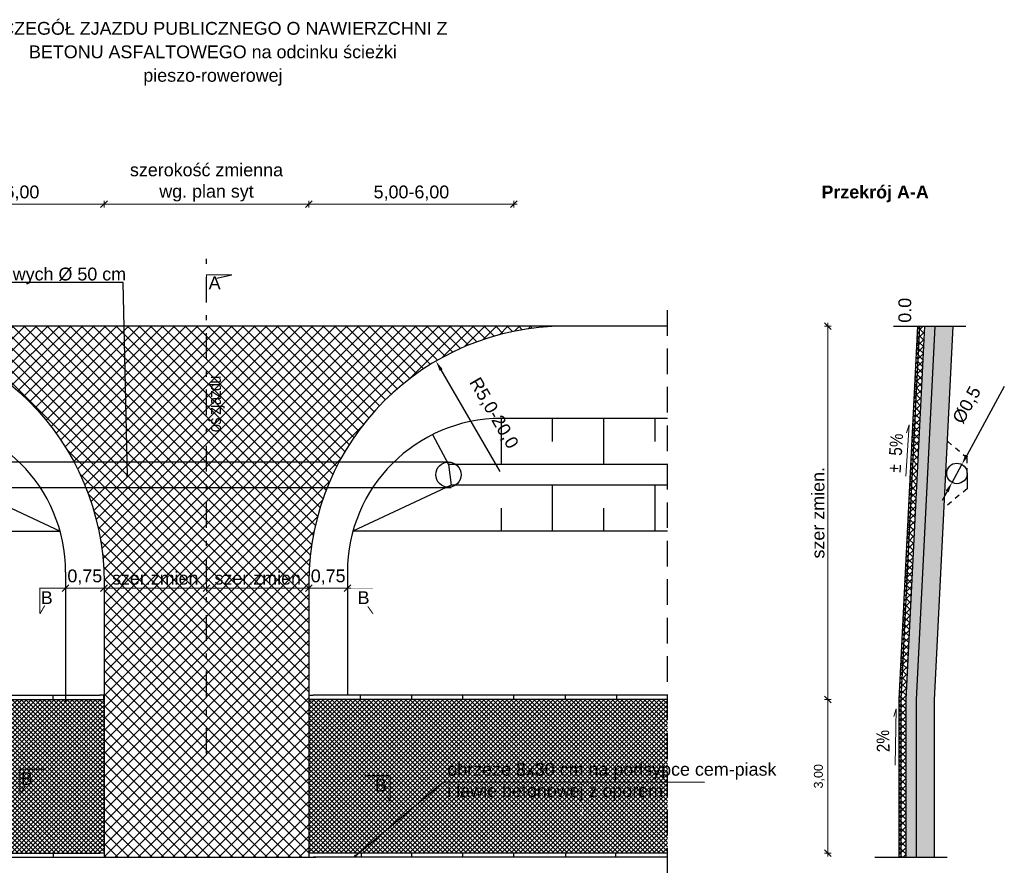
# Model space of a CAD drawing. Header units: metres. Extents: x -854 to 2789, y -128 to 3826.
# Tile 15 of 22: x 342 to 361, y 42 to 59. Entities that reach past the tile are written whole.
import ezdxf
from ezdxf.enums import TextEntityAlignment as Align

# ---------------------------------------------------------------- set-up
doc = ezdxf.new("R2010")
doc.units = ezdxf.units.M
for name, pattern in [('CIĄGŁA', [0]), ('DASHDOT', [1, 0.5, -0.25, 0, -0.25]), ('DASHED', [0.75, 0.5, -0.25]), ('HIDDEN', [0.375, 0.25, -0.125])]:
    doc.linetypes.add(name, pattern=pattern)
for name, color, linetype, lineweight in [('A opisy', 7, 'CIĄGŁA', 13), ('ACODR', 7, 'Continuous', 18), ('D_3_KRESKOWANIE', 7, 'Continuous', 0), ('D_3_OPIS', 7, 'Continuous', 0), ('D_3_WYMIAROWANIE', 7, 'Continuous', 0), ('HATCHE', 7, 'Continuous', 13), ('KRAWĘŻNIK', 7, 'Continuous', 30), ('opis warstw', 7, 'Continuous', 0), ('T.M.wymiary', 7, 'Continuous', 0)]:
    doc.layers.add(name, color=color, linetype=linetype, lineweight=lineweight)
doc.styles.add('opisy', font='arial.ttf', dxfattribs={"height": 0.175})
doc.styles.add('Style-Arial', font='arial.ttf')
doc.styles.add('wym 1do50', font='arial.ttf', dxfattribs={"height": 0.175})
doc.styles.add('WYMIARY', font='geniso.shx', dxfattribs={"width": 0.8})
doc.dimstyles.new('Podstawowy_0_5', dxfattribs={"dimtxt": 0.1, "dimasz": 0.05, "dimexe": 0.1, "dimexo": 0.25, "dimgap": 0.1, "dimtad": 1, "dimzin": 0, "dimdsep": 46, "dimtxsty": 'WYMIARY', "dimblk": 'ARCHTICK', "dimcen": 0.09, "dimclrt": 2, "dimadec": 0, "dimazin": 0, "dimtfac": 1, "dimtofl": 0, "dimtmove": 0, "dimatfit": 3, "dimldrblk": 'ARCHTICK', "dimfxl": 0.7, "dimfxlon": 1, "dimtolj": 1, "dimtzin": 0, "dimarcsym": 0})
doc.dimstyles.new('wym_500', dxfattribs={"dimtxt": 1.5, "dimasz": 1.5, "dimexe": 0.5, "dimexo": 1, "dimgap": 0.5, "dimtad": 1, "dimrnd": 0.01, "dimzin": 1, "dimtxsty": 'Style-Arial', "dimblk": 'OBLIQUE', "dimcen": 1.5, "dimadec": 0, "dimazin": 0, "dimtfac": 1, "dimtmove": 1, "dimatfit": 3, "dimfxl": 1, "dimarcsym": 0})
doc.dimstyles.new('Wymiar_1 50', dxfattribs={"dimtxt": 0.175, "dimasz": 0.013125, "dimexe": 0.0175, "dimexo": 2.275, "dimgap": 0.065625, "dimtad": 1, "dimzin": 0, "dimtxsty": 'wym 1do50', "dimblk": 'znacznik wymiaru', "dimcen": 0.3, "dimse1": 1, "dimse2": 1, "dimadec": 0, "dimazin": 0, "dimtfac": 1, "dimtmove": 1, "dimatfit": 2, "dimfxl": 1, "dimtzin": 0, "dimlwd": -1, "dimlwe": 0, "dimarcsym": 0})

# ---------------------------------------------------------------- blocks, each defined once
blk = doc.blocks.new('znacznik wymiaru')
at = {"color": 7}
for p, q in [((-5, -5), (5, 5)), ((-5, 0), (0, 0)), ((0, 5), (0, -5)), ((5, 0), (0, 0))]:
    blk.add_line(p, q, dxfattribs=at)
blk = doc.blocks.new('*D131')
at = {"layer": 'D_3_WYMIAROWANIE', "color": 0, "linetype": 'Continuous', "transparency": 16777216}
blk.add_line((357.3208733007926, 53.00164418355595), (357.3208733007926, 45.74789418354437), dxfattribs=at)
at = {"layer": 'Defpoints', "color": 0, "linetype": 'Continuous', "transparency": 16777216}
for p in [(359.0665644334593, 53.01476918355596), (357.3208733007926, 45.73476918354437), (358.7025644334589, 45.73476918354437)]:
    blk.add_point(p, dxfattribs=at)
at = {"layer": 'D_3_WYMIAROWANIE', "color": 0, "linetype": 'Continuous', "transparency": 16777216, "xscale": 0.013125, "yscale": 0.013125, "zscale": 0.013125}
for p, rotation in [((357.3208733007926, 53.01476918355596), 90), ((357.3208733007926, 45.73476918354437), 270)]:
    blk.add_blockref('znacznik wymiaru', p, dxfattribs=dict(at, rotation=rotation))
at = {"layer": 'D_3_WYMIAROWANIE', "color": 0, "linetype": 'Continuous', "transparency": 16777216, "insert": (357.1282020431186, 49.37476918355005), "char_height": 0.175, "attachment_point": 5, "rotation": 90, "style": 'wym 1do50'}
blk.add_mtext('{\\H1.42857x;szer zmien.}', dxfattribs=at)
blk = doc.blocks.new('*D132')
at = {"layer": 'D_3_WYMIAROWANIE', "color": 0, "linetype": 'Continuous', "transparency": 16777216}
blk.add_line((343.2036272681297, 55.39366230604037), (347.1773772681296, 55.39366230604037), dxfattribs=at)
at = {"layer": 'Defpoints', "color": 0, "linetype": 'Continuous', "transparency": 16777216}
for p in [(347.1905022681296, 55.39366230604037), (343.1905022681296, 49.01476918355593), (347.1905022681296, 49.01476918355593)]:
    blk.add_point(p, dxfattribs=at)
at = {"layer": 'D_3_WYMIAROWANIE', "color": 0, "linetype": 'Continuous', "transparency": 16777216, "xscale": 0.013125, "yscale": 0.013125, "zscale": 0.013125, "rotation": 180}
blk.add_blockref('znacznik wymiaru', (343.1905022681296, 55.39366230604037), dxfattribs=at)
at = {"layer": 'D_3_WYMIAROWANIE', "color": 0, "linetype": 'Continuous', "transparency": 16777216, "xscale": 0.013125, "yscale": 0.013125, "zscale": 0.013125}
blk.add_blockref('znacznik wymiaru', (347.1905022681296, 55.39366230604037), dxfattribs=at)
at = {"layer": 'D_3_WYMIAROWANIE', "color": 0, "linetype": 'Continuous', "transparency": 16777216, "insert": (345.1905022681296, 55.81755209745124), "char_height": 0.175, "attachment_point": 5, "style": 'wym 1do50'}
blk.add_mtext('{\\H1.42857x;szerokość zmienna\\Pwg. plan syt}', dxfattribs=at)
blk = doc.blocks.new('_ARCHTICK')
at = {"color": 0, "linetype": 'ByBlock', "const_width": 0.15}
blk.add_lwpolyline([(-0.5, -0.5), (0.5, 0.5)], dxfattribs=at)
blk = doc.blocks.new('*D133')
at = {"layer": 'D_3_WYMIAROWANIE', "color": 0, "linetype": 'Continuous', "transparency": 16777216}
blk.add_line((343.2036272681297, 47.90493177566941), (345.1773772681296, 47.90493177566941), dxfattribs=at)
at = {"layer": 'Defpoints', "color": 0, "linetype": 'Continuous', "transparency": 16777216}
for p in [(343.1905022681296, 47.90493177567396), (345.1905022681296, 47.90493177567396), (345.1905022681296, 47.90493177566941)]:
    blk.add_point(p, dxfattribs=at)
at = {"layer": 'D_3_WYMIAROWANIE', "color": 0, "linetype": 'Continuous', "transparency": 16777216, "xscale": 0.013125, "yscale": 0.013125, "zscale": 0.013125, "rotation": 180}
blk.add_blockref('znacznik wymiaru', (343.1905022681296, 47.90493177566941), dxfattribs=at)
at = {"layer": 'D_3_WYMIAROWANIE', "color": 0, "linetype": 'Continuous', "transparency": 16777216, "xscale": 0.013125, "yscale": 0.013125, "zscale": 0.013125}
blk.add_blockref('znacznik wymiaru', (345.1905022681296, 47.90493177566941), dxfattribs=at)
at = {"layer": 'D_3_WYMIAROWANIE', "color": 0, "linetype": 'Continuous', "transparency": 16777216, "insert": (344.1905022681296, 48.09760303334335), "char_height": 0.175, "attachment_point": 5, "style": 'wym 1do50'}
blk.add_mtext('{\\H1.42857x;szer.zmien}', dxfattribs=at)
blk = doc.blocks.new('*D134')
at = {"layer": 'D_3_WYMIAROWANIE', "color": 0, "linetype": 'Continuous', "transparency": 16777216}
blk.add_line((345.2036272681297, 47.90493177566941), (347.1773772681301, 47.90493177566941), dxfattribs=at)
at = {"layer": 'Defpoints', "color": 0, "linetype": 'Continuous', "transparency": 16777216}
for p in [(345.1905022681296, 47.90493177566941), (347.1905022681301, 47.90493177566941), (347.1905022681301, 47.90493177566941)]:
    blk.add_point(p, dxfattribs=at)
at = {"layer": 'D_3_WYMIAROWANIE', "color": 0, "linetype": 'Continuous', "transparency": 16777216, "xscale": 0.013125, "yscale": 0.013125, "zscale": 0.013125, "rotation": 180}
blk.add_blockref('znacznik wymiaru', (345.1905022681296, 47.90493177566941), dxfattribs=at)
at = {"layer": 'D_3_WYMIAROWANIE', "color": 0, "linetype": 'Continuous', "transparency": 16777216, "xscale": 0.013125, "yscale": 0.013125, "zscale": 0.013125}
blk.add_blockref('znacznik wymiaru', (347.1905022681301, 47.90493177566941), dxfattribs=at)
at = {"layer": 'D_3_WYMIAROWANIE', "color": 0, "linetype": 'Continuous', "transparency": 16777216, "insert": (346.1905022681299, 48.09760303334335), "char_height": 0.175, "attachment_point": 5, "style": 'wym 1do50'}
blk.add_mtext('{\\H1.42857x;szer.zmien}', dxfattribs=at)
blk = doc.blocks.new('*D139')
at = {"layer": 'Defpoints', "color": 0, "transparency": 16777216}
for p in [(359.9341944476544, 50.31817268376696), (359.7424227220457, 49.96714048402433)]:
    blk.add_point(p, dxfattribs=at)
at = {"layer": 'T.M.wymiary', "color": 0, "lineweight": -2, "transparency": 16777216}
for p, q in [((360.7631395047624, 51.83553091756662), (360.030080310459, 50.49368878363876)), ((359.7424227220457, 49.96714048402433), (359.9341944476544, 50.31817268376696)), ((359.646536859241, 49.79162438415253), (359.5506509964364, 49.6161082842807))]:
    blk.add_line(p, q, dxfattribs=at)
at = {"layer": 'T.M.wymiary', "color": 0, "transparency": 16777216}
for points in [[(360.000827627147, 50.50966976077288), (360.059332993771, 50.47770780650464), (359.9341944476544, 50.31817268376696)], [(359.617284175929, 49.80760536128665), (359.675789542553, 49.77564340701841), (359.7424227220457, 49.96714048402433)]]:
    blk.add_solid(points, dxfattribs=at)
at = {"layer": 'T.M.wymiary', "color": 0, "transparency": 16777216, "insert": (360.0458403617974, 51.47018774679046), "char_height": 0.25, "attachment_point": 5, "rotation": 61.351863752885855, "style": 'Style-Arial'}
blk.add_mtext('%%C0,5', dxfattribs=at)
blk = doc.blocks.new('*D141')
at = {"layer": 'Defpoints', "color": 0, "transparency": 16777216}
for p in [(349.6698511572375, 52.3329074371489), (352.1905022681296, 48.0147691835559)]:
    blk.add_point(p, dxfattribs=at)
at = {"layer": 'T.M.wymiary', "color": 0, "lineweight": -2, "transparency": 16777216}
blk.add_line((350.9249325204, 50.18282215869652), (349.7706772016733, 52.16018190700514), dxfattribs=at)
at = {"layer": 'T.M.wymiary', "color": 0, "transparency": 16777216}
blk.add_solid([(349.7994647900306, 52.17698624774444), (349.7418896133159, 52.14337756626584), (349.6698511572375, 52.3329074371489)], dxfattribs=at)
at = {"layer": 'T.M.wymiary', "color": 0, "transparency": 16777216, "insert": (350.7870565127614, 51.31211822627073), "char_height": 0.25, "attachment_point": 5, "rotation": 300.2736315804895, "style": 'Style-Arial'}
blk.add_mtext('R5,0-20,0', dxfattribs=at)
blk = doc.blocks.new('*D142')
at = {"layer": 'D_3_WYMIAROWANIE', "color": 0, "linetype": 'Continuous', "transparency": 16777216}
blk.add_line((357.3208733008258, 42.74789418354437), (357.3208733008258, 45.72164418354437), dxfattribs=at)
at = {"layer": 'Defpoints', "color": 0, "linetype": 'Continuous', "transparency": 16777216}
for p in [(354.1905022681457, 45.73476918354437), (357.3208733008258, 45.73476918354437), (354.1905022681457, 42.73476918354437)]:
    blk.add_point(p, dxfattribs=at)
at = {"layer": 'D_3_WYMIAROWANIE', "color": 0, "linetype": 'Continuous', "transparency": 16777216, "xscale": 0.013125, "yscale": 0.013125, "zscale": 0.013125}
for p, rotation in [((357.3208733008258, 45.73476918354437), 90), ((357.3208733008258, 42.73476918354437), 270)]:
    blk.add_blockref('znacznik wymiaru', p, dxfattribs=dict(at, rotation=rotation))
at = {"layer": 'D_3_WYMIAROWANIE', "color": 0, "linetype": 'Continuous', "transparency": 16777216, "insert": (357.150081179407, 44.23476918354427), "char_height": 0.175, "attachment_point": 5, "rotation": 90, "style": 'wym 1do50'}
blk.add_mtext('3,00', dxfattribs=at)
blk = doc.blocks.new('*D135')
at = {"layer": 'D_3_WYMIAROWANIE', "color": 0, "linetype": 'Continuous', "transparency": 16777216}
blk.add_line((343.1773772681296, 55.39366230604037), (339.2036272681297, 55.39366230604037), dxfattribs=at)
at = {"layer": 'Defpoints', "color": 0, "linetype": 'Continuous', "transparency": 16777216}
for p in [(339.1905022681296, 55.39366230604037), (339.1905022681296, 53.01476918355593), (343.1905022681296, 49.01476918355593)]:
    blk.add_point(p, dxfattribs=at)
at = {"layer": 'D_3_WYMIAROWANIE', "color": 0, "linetype": 'Continuous', "transparency": 16777216, "xscale": 0.013125, "yscale": 0.013125, "zscale": 0.013125, "rotation": 180}
blk.add_blockref('znacznik wymiaru', (339.1905022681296, 55.39366230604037), dxfattribs=at)
at = {"layer": 'D_3_WYMIAROWANIE', "color": 0, "linetype": 'Continuous', "transparency": 16777216, "xscale": 0.013125, "yscale": 0.013125, "zscale": 0.013125}
blk.add_blockref('znacznik wymiaru', (343.1905022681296, 55.39366230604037), dxfattribs=at)
at = {"layer": 'D_3_WYMIAROWANIE', "color": 0, "linetype": 'Continuous', "transparency": 16777216, "insert": (341.1905022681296, 55.60952590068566), "char_height": 0.175, "attachment_point": 5, "style": 'wym 1do50'}
blk.add_mtext('{\\H1.42857x;5,00-6,00}', dxfattribs=at)
blk = doc.blocks.new('*D143')
at = {"layer": 'D_3_WYMIAROWANIE', "color": 0, "linetype": 'Continuous', "transparency": 16777216}
blk.add_line((347.2036272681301, 47.90493177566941), (347.9273772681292, 47.90493177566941), dxfattribs=at)
at = {"layer": 'Defpoints', "color": 0, "linetype": 'Continuous', "transparency": 16777216}
for p in [(347.1905022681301, 47.90493177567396), (347.9405022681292, 47.90493177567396), (347.9405022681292, 47.90493177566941)]:
    blk.add_point(p, dxfattribs=at)
at = {"layer": 'D_3_WYMIAROWANIE', "color": 0, "linetype": 'Continuous', "transparency": 16777216, "xscale": 0.013125, "yscale": 0.013125, "zscale": 0.013125, "rotation": 180}
blk.add_blockref('znacznik wymiaru', (347.1905022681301, 47.90493177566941), dxfattribs=at)
at = {"layer": 'D_3_WYMIAROWANIE', "color": 0, "linetype": 'Continuous', "transparency": 16777216, "xscale": 0.013125, "yscale": 0.013125, "zscale": 0.013125}
blk.add_blockref('znacznik wymiaru', (347.9405022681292, 47.90493177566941), dxfattribs=at)
at = {"layer": 'D_3_WYMIAROWANIE', "color": 0, "linetype": 'Continuous', "transparency": 16777216, "insert": (347.5655022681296, 48.1207953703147), "char_height": 0.175, "attachment_point": 5, "style": 'wym 1do50'}
blk.add_mtext('{\\H1.42857x;0,75}', dxfattribs=at)
blk = doc.blocks.new('*D136')
at = {"layer": 'D_3_WYMIAROWANIE', "color": 0, "linetype": 'Continuous', "transparency": 16777216}
blk.add_line((347.2036272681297, 55.39366230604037), (351.1773772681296, 55.39366230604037), dxfattribs=at)
at = {"layer": 'Defpoints', "color": 0, "linetype": 'Continuous', "transparency": 16777216}
for p in [(351.1905022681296, 55.39366230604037), (351.1905022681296, 53.01476918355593), (347.1905022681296, 49.01476918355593)]:
    blk.add_point(p, dxfattribs=at)
at = {"layer": 'D_3_WYMIAROWANIE', "color": 0, "linetype": 'Continuous', "transparency": 16777216, "xscale": 0.013125, "yscale": 0.013125, "zscale": 0.013125, "rotation": 180}
blk.add_blockref('znacznik wymiaru', (347.1905022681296, 55.39366230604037), dxfattribs=at)
at = {"layer": 'D_3_WYMIAROWANIE', "color": 0, "linetype": 'Continuous', "transparency": 16777216, "xscale": 0.013125, "yscale": 0.013125, "zscale": 0.013125}
blk.add_blockref('znacznik wymiaru', (351.1905022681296, 55.39366230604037), dxfattribs=at)
at = {"layer": 'D_3_WYMIAROWANIE', "color": 0, "linetype": 'Continuous', "transparency": 16777216, "insert": (349.1905022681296, 55.60952590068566), "char_height": 0.175, "attachment_point": 5, "style": 'wym 1do50'}
blk.add_mtext('{\\H1.42857x;5,00-6,00}', dxfattribs=at)
blk = doc.blocks.new('*D144')
at = {"layer": 'D_3_WYMIAROWANIE', "color": 0, "linetype": 'Continuous', "transparency": 16777216}
blk.add_line((343.1773772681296, 47.90493177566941), (342.4536272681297, 47.90493177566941), dxfattribs=at)
at = {"layer": 'Defpoints', "color": 0, "linetype": 'Continuous', "transparency": 16777216}
for p in [(342.4405022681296, 47.90493177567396), (342.4405022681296, 47.90493177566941), (343.1905022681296, 47.90493177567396)]:
    blk.add_point(p, dxfattribs=at)
at = {"layer": 'D_3_WYMIAROWANIE', "color": 0, "linetype": 'Continuous', "transparency": 16777216, "xscale": 0.013125, "yscale": 0.013125, "zscale": 0.013125, "rotation": 180}
blk.add_blockref('znacznik wymiaru', (342.4405022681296, 47.90493177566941), dxfattribs=at)
at = {"layer": 'D_3_WYMIAROWANIE', "color": 0, "linetype": 'Continuous', "transparency": 16777216, "xscale": 0.013125, "yscale": 0.013125, "zscale": 0.013125}
blk.add_blockref('znacznik wymiaru', (343.1905022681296, 47.90493177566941), dxfattribs=at)
at = {"layer": 'D_3_WYMIAROWANIE', "color": 0, "linetype": 'Continuous', "transparency": 16777216, "insert": (342.8155022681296, 48.1207953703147), "char_height": 0.175, "attachment_point": 5, "style": 'wym 1do50'}
blk.add_mtext('{\\H1.42857x;0,75}', dxfattribs=at)

msp = doc.modelspace()

# ---------------------------------------------------------------- hatches: boundary and pattern name
at = {"lineweight": 13}
h = msp.add_hatch(dxfattribs=at)
h.set_pattern_fill('ANSI37', color=253, scale=0.05)
h.set_pattern_definition([(45, (-3002.384955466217, -5448.521936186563), (-0.1122532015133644, 0.1122532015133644), []), (135, (-3002.384955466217, -5448.521936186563), (-0.1122532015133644, -0.1122532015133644), [])])
edge = h.paths.add_edge_path()
edge.add_line((352.1905022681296, 53.01476918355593), (338.1905022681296, 53.01476918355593))
edge.add_arc((338.1905022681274, 48.01476918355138), 5.000000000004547, 39.614493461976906, 89.99999999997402, ccw=False)
edge.add_line((342.0422621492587, 51.20286357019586), (347.7509076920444, 50.31476918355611))
edge.add_arc((352.1905022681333, 48.01476918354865), 5.000000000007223, 90.00000000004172, 152.6128924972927, ccw=False)
edge = h.paths.add_edge_path()
edge.add_arc((352.2476202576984, 47.99504389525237), 5.060330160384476, 157.705484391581, 182.0415992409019, ccw=False)
edge.add_line((347.5655698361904, 49.91476918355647), (342.8154347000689, 49.91476918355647))
edge.add_arc((338.123859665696, 47.99530893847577), 5.069043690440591, -1.763582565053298, 22.250902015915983, ccw=False)
edge.add_line((343.1905022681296, 47.83930677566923), (343.1905022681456, 42.65476918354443))
edge.add_line((343.1905022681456, 42.65476918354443), (347.1905022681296, 42.65476918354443))
edge.add_line((347.1905022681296, 42.65476918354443), (347.1905022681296, 47.81476918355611))
edge = h.paths.add_edge_path()
edge.add_line((347.7509076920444, 50.31476918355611), (342.0422621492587, 51.20286357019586))
edge.add_arc((338.1905022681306, 48.01476918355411), 5.000000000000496, 22.33368265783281, 39.61449346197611, ccw=False)
edge.add_line((342.8154347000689, 49.91476918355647), (347.5655698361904, 49.91476918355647))
edge.add_arc((352.1905022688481, 48.01476918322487), 5.00000000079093, 152.6128924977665, 157.6663173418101, ccw=False)
h = msp.add_hatch(dxfattribs=at)
h.set_pattern_fill('ANSI37', color=253, scale=0.02, angle=90, style=0)
h.set_pattern_definition([(135, (6.666726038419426, 2.370780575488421), (-0.04490128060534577, -0.04490128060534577), []), (225, (6.666726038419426, 2.370780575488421), (0.04490128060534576, -0.04490128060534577), [])])
h.paths.add_polyline_path([(359.1066144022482, 53.01476918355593), (359.0665644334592, 53.01476918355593), (358.7025644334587, 45.73476918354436), (358.7025644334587, 42.93476918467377), (358.7025644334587, 42.65476918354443), (358.7425644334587, 42.65476918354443), (358.7425644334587, 42.93476918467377), (358.7425644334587, 45.73376980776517)])
h = msp.add_hatch(dxfattribs=at)
h.set_pattern_fill('ANSI37', color=253, scale=0.03, angle=90, style=0)
h.set_pattern_definition([(135, (6.666726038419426, 2.370780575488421), (-0.06735192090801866, -0.06735192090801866), []), (225, (6.666726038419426, 2.370780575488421), (0.06735192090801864, -0.06735192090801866), [])])
h.paths.add_polyline_path([(359.2067393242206, 53.01476918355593), (359.1066144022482, 53.01476918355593), (358.7425644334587, 45.73376980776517), (358.7425644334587, 42.93476918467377), (358.7425644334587, 42.65476918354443), (358.8425644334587, 42.65476918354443), (358.8425644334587, 42.93476918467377), (358.8425644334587, 45.73127136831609)])
h = msp.add_hatch(dxfattribs=at)
h.set_pattern_fill('ANSI37', color=253, scale=0.02)
h.set_pattern_definition([(45, (-3156.451875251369, -5449.072695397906), (-0.04490128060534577, 0.04490128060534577), []), (135, (-3156.451875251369, -5449.072695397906), (-0.04490128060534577, -0.04490128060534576), [])])
h.paths.add_polyline_path([(343.1905022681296, 42.73476918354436), (343.1905022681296, 45.73476918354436), (336.1905022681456, 45.73476918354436), (336.1905022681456, 42.73476918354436)])
h.paths.add_polyline_path([(341.8838383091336, 42.94371331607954), (342.0374341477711, 43.26709079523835), (341.9795542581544, 43.11974756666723)], flags=16)
h = msp.add_hatch(dxfattribs=at)
h.set_pattern_fill('ANSI37', color=253, scale=0.02)
h.set_pattern_definition([(45, (-3145.451875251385, -5449.072695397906), (-0.04490128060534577, 0.04490128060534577), []), (135, (-3145.451875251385, -5449.072695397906), (-0.04490128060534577, -0.04490128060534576), [])])
h.paths.add_polyline_path([(354.1905022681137, 42.73476918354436), (354.1905022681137, 45.73476918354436), (347.1905022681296, 45.73476918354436), (347.1905022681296, 42.73476918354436)])
h.paths.add_polyline_path([(352.4951340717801, 43.39767458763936), (352.5273473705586, 43.52478349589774), (352.5822514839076, 44.02447749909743)], flags=16)
at = {"layer": 'D_3_KRESKOWANIE', "linetype": 'Continuous'}
h = msp.add_hatch(dxfattribs=at)
h.set_pattern_fill('DASH', color=8, scale=0.02, angle=45, style=0)
h.set_pattern_definition([(45, (6.666726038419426, 2.370780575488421), (0, 0.08980256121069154), [0.0635, -0.0635])])
h.paths.add_polyline_path([(359.7574263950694, 53.01476918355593), (359.4069891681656, 53.01476918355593), (359.0425644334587, 45.72627448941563), (359.0425644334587, 42.93476918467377), (359.0425644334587, 42.65476918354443), (359.3925644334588, 42.65476918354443), (359.3925644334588, 42.93476918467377), (359.3925644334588, 45.71752995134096)])
at = {"layer": 'HATCHE', "linetype": 'Continuous'}
h = msp.add_hatch(dxfattribs=at)
h.set_pattern_fill('GRAVEL', color=252, scale=0.01, angle=90, style=0)
h.set_pattern_definition([(318.0127875, (6.412726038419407, 2.553660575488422), (2.285999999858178, -2.032000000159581), [0.034172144, -3.3830483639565]), (274.969741, (6.438126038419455, 2.530800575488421), (-0.2540000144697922, 3.04799999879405), [0.058640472, -5.8054048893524]), (222.5104471, (6.443206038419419, 2.472380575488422), (2.793999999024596, 2.540000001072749), [0.04134815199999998, -4.093472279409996]), (357.2736889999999, (6.506706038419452, 2.373320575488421), (-5.079999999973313, 0.2540000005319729), [0.05340045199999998, -5.286643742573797]), (22.83365418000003, (6.560046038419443, 2.370780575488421), (-3.047999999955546, -1.270000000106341), [0.05236337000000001, -5.1839807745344]), (87.27368899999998, (6.608306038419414, 2.391100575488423), (-0.2540000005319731, -5.079999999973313), [0.05340045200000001, -5.2866437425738]), (127.69424047, (6.610846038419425, 2.444440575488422), (2.540000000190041, -3.30199999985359), [0.07061936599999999, -6.991311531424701]), (162.25532837, (6.567666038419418, 2.50032057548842), (-5.587999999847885, 1.778000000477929), [0.066671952, -6.6005256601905]), (211.42956562, (6.504166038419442, 2.520640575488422), (-3.301999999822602, -2.032000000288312), [0.0535813, -5.304554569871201]), (265.2363582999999, (6.458446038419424, 2.492700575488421), (0.2540000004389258, 2.793999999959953), [0.061171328, -2.997393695]), (312.3974378, (6.453366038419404, 2.431740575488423), (2.794000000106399, -3.047999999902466), [0.07910779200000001, -7.8316772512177]), (228.81407483, (6.509246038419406, 2.624780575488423), (-1.524000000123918, -1.777999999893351), [0.027000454, -2.6730565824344]), (261.4692344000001, (6.491466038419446, 2.604460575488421), (0.5079999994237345, 3.302000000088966), [0.051368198, -5.085463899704]), (315, (6.483846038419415, 2.553660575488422), (0.2540000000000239, -5.108015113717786e-17), [0.035920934, -0.3232893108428]), (293.19859051, (6.453366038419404, 2.53588057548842), (-0.5079999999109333, 1.270000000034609), [0.019344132, -1.9150622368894]), (21.80140949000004, (6.460986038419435, 2.518100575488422), (-0.7619999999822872, -0.2540000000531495), [0.027356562, -1.340475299]), (120.96375653, (6.486386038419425, 2.528260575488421), (-0.5079999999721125, 0.7620000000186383), [0.044431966, -1.436629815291]), (251.56505118, (6.463526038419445, 2.566360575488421), (0.2539999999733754, 0.5080000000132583), [0.032128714, -0.7710898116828]), (106.389540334, (6.460986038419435, 2.370780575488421), (-0.7620000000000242, 2.540000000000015), [0.0450088, -4.4558826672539]), (160.34617594, (6.44828603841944, 2.413960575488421), (2.793999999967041, -1.016000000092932), [0.037759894, -3.73822156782]), (23.19859050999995, (6.412726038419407, 2.566360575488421), (-1.270000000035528, -0.5079999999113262), [0.03868800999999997, -1.895718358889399]), (73.61045967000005, (6.44828603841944, 2.581600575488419), (-0.7619999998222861, -2.540000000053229), [0.04500879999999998, -4.455882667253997]), (69.44395478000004, (6.618466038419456, 2.370780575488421), (-0.5080000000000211, -1.269999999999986), [0.04340351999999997, -2.126773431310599]), (24.77514060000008, (6.633706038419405, 2.411420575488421), (-2.793999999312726, -1.270000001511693), [0.036367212, -3.600359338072]), (156.80140949, (6.666726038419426, 2.568900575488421), (-1.27000000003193, 0.5079999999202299), [0.03868801, -1.8957183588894]), (107.35402464, (6.631166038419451, 2.584140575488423), (1.016000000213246, -3.301999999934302), [0.04257827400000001, -4.215237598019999]), (159.44395478, (6.666726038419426, 2.444440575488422), (1.269999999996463, -0.5080000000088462), [0.02170176, -2.148475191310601]), (191.309932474, (6.666726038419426, 2.553660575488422), (-1.016000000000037, -0.2540000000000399), [0.01295146, -1.2821994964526]), (255.963756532, (6.654026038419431, 2.551120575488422), (0.2539999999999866, 0.7619999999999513), [0.05236337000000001, -0.9949054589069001]), (276.00900596, (6.641326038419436, 2.50032057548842), (-0.2540000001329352, 2.539999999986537), [0.0485267, -4.8041364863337]), (33.69006753, (6.509246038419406, 2.528260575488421), (-0.5079999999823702, -0.2540000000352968), [0.036632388, -0.879177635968]), (83.15722659, (6.539726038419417, 2.548580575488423), (0.5079999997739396, 4.318000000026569), [0.06395567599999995, -6.331600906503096]), (150.9453959, (6.547346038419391, 2.61208057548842), (1.777999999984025, -1.016000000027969), [0.026150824, -2.588939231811]), (180, (6.524486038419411, 2.624780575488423), (-0.254, -0.254), [0.01524, -0.23876]), (210.25643716, (6.633706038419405, 2.49524057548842), (1.77800000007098, 1.015999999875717), [0.035286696, -3.49339407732]), (138.0127875, (6.603226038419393, 2.477460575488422), (-2.285999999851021, 2.032000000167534), [0.06834428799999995, -3.348876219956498]), (90, (6.552426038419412, 2.523180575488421), (-0.254, 0.254), [0.06604, -0.18796]), (55.30484649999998, (6.552426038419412, 2.589220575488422), (1.777999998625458, 2.540000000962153), [0.040160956, -3.975931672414]), (344.0546040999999, (6.575286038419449, 2.622240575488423), (1.016000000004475, -0.2539999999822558), [0.03698290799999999, -1.8121650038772]), (297.64597536, (6.610846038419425, 2.61208057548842), (2.539999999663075, -4.826000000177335), [0.06021451, -5.9612464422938]), (265.42607874, (6.638786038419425, 2.558740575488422), (-0.253999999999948, -3.301999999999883), [0.063702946, -6.306584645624])])
h.paths.add_polyline_path([(359.4069891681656, 53.01476918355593), (359.2067393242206, 53.01476918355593), (358.8425644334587, 45.73127136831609), (358.8425644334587, 42.93476918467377), (358.8425644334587, 42.65476918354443), (359.0425644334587, 42.65476918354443), (359.0425644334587, 42.93476918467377), (359.0425644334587, 45.72627448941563)])

# ---------------------------------------------------------------- linework, layer by layer
for p, q in [((354.1905022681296, 53.01476918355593), (351.1905022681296, 53.01476918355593)), ((354.1905022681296, 51.21476918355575), (350.9405022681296, 51.21476918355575)), ((354.1905022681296, 50.31476918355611), (349.9143440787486, 50.31476918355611)), ((354.1905022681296, 49.91476918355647), (349.9686608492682, 49.91476918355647)), ((336.1905022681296, 49.01476918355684), (342.3318687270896, 49.01476918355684)), ((354.1905022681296, 49.01476918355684), (348.0491358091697, 49.01476918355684)), ((342.4405022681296, 48.21476918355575), (342.4405022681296, 45.81476918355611)), ((347.9405022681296, 48.21476918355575), (347.9405022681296, 45.81476918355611)), ((342.4405022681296, 46.30696177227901), (342.4405022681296, 45.68696177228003)), ((336.1905022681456, 45.81476918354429), (343.1105022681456, 45.81476918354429)), ((354.1905022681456, 45.81476918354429), (347.2705022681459, 45.81476918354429)), ((336.1905022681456, 45.73476918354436), (343.1105022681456, 45.73476918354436)), ((354.1905022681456, 45.73476918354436), (347.1905022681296, 45.73476918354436)), ((336.1905022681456, 42.73476918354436), (343.1105022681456, 42.73476918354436)), ((354.1905022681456, 42.73476918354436), (347.1905022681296, 42.73476918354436)), ((336.1905022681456, 42.65476918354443), (343.1905022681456, 42.65476918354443)), ((354.1905022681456, 42.65476918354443), (347.2705022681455, 42.65476918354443))]:
    msp.add_line(p, q)
at = {"linetype": 'DASHDOT', "flags": 128}
msp.add_lwpolyline([(345.1905022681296, 44.67909654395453), (345.1905022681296, 45.64409473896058), (345.1905022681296, 49.01476918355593), (345.1905022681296, 54.46999876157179)], dxfattribs=at)
at = {"flags": 128}
for points, const_width in [([(345.1905022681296, 53.51476918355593), (345.1905022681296, 54.01476918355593), (345.6905022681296, 54.01476918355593)], 0.02), ([(345.6905022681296, 54.01476918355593), (345.3919625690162, 53.94849407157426)], 0.02), ([(342.4405022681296, 47.90493177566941), (341.9405022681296, 47.90493177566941), (341.9405022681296, 47.40493177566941)], 0.02), ([(347.9405022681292, 47.90493177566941), (348.4405022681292, 47.90493177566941), (348.4405022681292, 47.40493177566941)], 0.005), ([(341.9405022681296, 47.40493177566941), (342.0335773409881, 47.56707943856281)], 0.02), ([(348.4405022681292, 47.40493177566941), (348.339851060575, 47.54802202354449)], 0.02), ([(342.0493576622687, 44.37482935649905), (341.5493576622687, 44.37482935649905), (341.5493576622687, 43.87482935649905)], 0.02), ([(348.2753639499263, 44.24702194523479), (348.7753639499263, 44.24702194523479), (348.7753639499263, 43.74702194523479)], 0.02), ([(341.5493576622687, 43.87482935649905), (341.6424327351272, 44.03697701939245)], 0.02), ([(348.7753639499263, 43.74702194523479), (348.6747127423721, 43.89011219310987)], 0.02)]:
    msp.add_lwpolyline(points, dxfattribs=dict(at, const_width=const_width))
at = {"linetype": 'HIDDEN', "ltscale": 2, "flags": 128}
msp.add_lwpolyline([(354.1905022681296, 42.32837831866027), (354.1905022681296, 53.41476918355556)], dxfattribs=at)
at = {"flags": 128}
for points in [[(337.4938940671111, 53.01476918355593), (338.1905022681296, 53.01476918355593, -0.4142135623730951), (343.1905022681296, 48.01476918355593), (343.1905022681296, 42.65476918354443)], [(353.2969250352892, 53.01476918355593), (352.1905022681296, 53.01476918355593, 0.4142135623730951), (347.1905022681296, 48.01476918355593), (347.1905022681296, 42.65476918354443)]]:
    msp.add_lwpolyline(points, format="xyb", dxfattribs=at)
for points in [[(351.1905022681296, 53.01476918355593), (339.1905022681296, 53.01476918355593)], [(359.0665644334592, 53.01476918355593), (358.7025644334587, 45.73476918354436), (358.7025644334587, 42.93476918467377), (358.7025644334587, 42.65476918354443)], [(359.1066144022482, 53.01476918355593), (358.7425644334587, 45.73376980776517), (358.7425644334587, 42.93476918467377), (358.7425644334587, 42.65476918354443)], [(359.2067393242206, 53.01476918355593), (358.8425644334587, 45.73127136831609), (358.8425644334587, 42.93476918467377), (358.8425644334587, 42.65476918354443)], [(359.4069891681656, 53.01476918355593), (359.0425644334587, 45.72627448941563), (359.0425644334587, 42.93476918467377), (359.0425644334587, 42.65476918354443)], [(359.7574263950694, 53.01476918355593), (359.3925644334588, 45.71752995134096), (359.3925644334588, 42.93476918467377), (359.3925644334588, 42.65476918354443)], [(350.9405022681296, 51.21476918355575), (350.9405022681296, 50.31476918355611)], [(351.9405022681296, 51.21476918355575), (351.9405022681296, 50.76476918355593)], [(352.9405022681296, 51.21476918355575), (352.9405022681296, 50.31476918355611)], [(353.9405022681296, 51.21476918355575), (353.9405022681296, 50.76476918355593)], [(340.7803545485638, 50.89894426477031), (340.4666604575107, 50.31476918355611), (340.4123436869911, 49.91476918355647), (342.3318687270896, 49.01476918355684)], [(349.6006499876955, 50.89894426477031), (349.9143440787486, 50.31476918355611), (349.9686608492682, 49.91476918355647), (348.0491358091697, 49.01476918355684)], [(360.0383085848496, 50.14265658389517), (360.0383085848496, 49.84265658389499)], [(351.9405022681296, 49.91476918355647), (351.9405022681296, 49.01476918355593)], [(353.9405022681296, 49.91476918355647), (353.9405022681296, 49.01476918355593)], [(350.9405022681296, 49.46476918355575), (350.9405022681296, 49.01476918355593)], [(352.9405022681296, 49.46476918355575), (352.9405022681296, 49.01476918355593)], [(342.1901730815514, 45.81476918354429), (342.1901730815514, 45.73476918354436)], [(343.1905022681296, 45.81476918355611), (343.1105022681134, 45.81476918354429)], [(343.1800398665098, 45.81476918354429), (343.1800398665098, 45.73476918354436)], [(347.1905022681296, 45.81476918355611), (347.2705022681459, 45.81476918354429)], [(348.1887585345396, 45.81476918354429), (348.1887585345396, 45.73476918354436)], [(348.1887585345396, 45.81476918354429), (348.1887585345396, 45.73476918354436)], [(349.1905022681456, 45.81476918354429), (349.1905022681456, 45.73476918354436)], [(350.1905022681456, 45.81476918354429), (350.1905022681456, 45.73476918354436)], [(351.180165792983, 45.81476918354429), (351.180165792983, 45.73476918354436)], [(352.1893513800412, 45.81476918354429), (352.1893513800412, 45.73476918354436)], [(353.1914059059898, 45.81476918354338), (353.1914059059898, 45.73476918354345)], [(343.1105022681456, 45.73476918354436), (343.1905022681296, 45.73476918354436)], [(347.1905022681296, 45.73476918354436), (347.2705022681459, 45.73476918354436)], [(342.1961105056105, 42.73476918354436), (342.1961105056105, 42.65476918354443)], [(343.1905022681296, 42.73476918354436), (343.1105022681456, 42.73476918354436)], [(348.2078355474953, 42.73476918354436), (348.2078355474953, 42.65476918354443)], [(349.1905022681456, 42.73476918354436), (349.1905022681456, 42.65476918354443)], [(350.1905022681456, 42.73476918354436), (350.1905022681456, 42.65476918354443)], [(351.1828793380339, 42.73476918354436), (351.1828793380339, 42.65476918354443)], [(352.2009655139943, 42.73476918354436), (352.2009655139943, 42.65476918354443)], [(353.1755159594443, 42.73476918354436), (353.1755159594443, 42.65476918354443)], [(343.1905022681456, 42.65476918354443), (347.3254351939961, 42.65476918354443)]]:
    msp.add_lwpolyline(points, dxfattribs=at)
at = {"linetype": 'DASHED', "ltscale": 0.05, "flags": 128}
for points in [[(360.0383085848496, 50.44265658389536), (359.6456716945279, 50.77967517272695)], [(360.0383085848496, 50.14265658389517), (360.0383085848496, 50.44265658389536)], [(360.0383085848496, 49.84265658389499), (359.5798792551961, 49.46382638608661)]]:
    msp.add_lwpolyline(points, dxfattribs=at)
at = {"linetype": 'DASHED', "const_width": 0.03, "flags": 128}
for points in [[(340.4666604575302, 50.36476918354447), (341.5829307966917, 50.36476918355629), (348.7980737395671, 50.36476918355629), (349.9143440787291, 50.36476918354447)], [(349.9686608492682, 49.86476918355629), (348.4686608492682, 49.86476918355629), (341.9123436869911, 49.86476918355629), (340.4123436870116, 49.86476918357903)]]:
    msp.add_lwpolyline(points, dxfattribs=at)
for centre, radius in [((349.91274672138, 50.11812071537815), 0.2466536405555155), ((359.8383085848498, 50.14265658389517), 0.2)]:
    msp.add_circle(centre, radius)
for centre, start, end in [((339.4405022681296, 48.21476918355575), 0, 90), ((350.9405022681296, 48.21476918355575), 90, 180)]:
    msp.add_arc(centre, 3, start, end)
at = {"layer": 'D_3_WYMIAROWANIE', "linetype": 'Continuous', "flags": 128}
for points in [[(358.8379644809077, 50.091502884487), (358.903130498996, 51.08717774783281), (358.85454101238, 50.93744140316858)], [(358.632405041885, 44.45377844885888), (358.6501748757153, 45.55297597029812), (358.6074154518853, 45.4014717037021)]]:
    msp.add_lwpolyline(points, dxfattribs=at)
at = {"layer": 'KRAWĘŻNIK', "linetype": 'Continuous'}
for p, q in [((358.6010542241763, 53.01476918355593), (360.0110356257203, 53.01476918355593)), ((358.2370542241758, 42.65476918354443), (359.6470356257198, 42.65476918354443))]:
    msp.add_line(p, q, dxfattribs=at)

# ---------------------------------------------------------------- texts
at = {"layer": 'ACODR', "insert": (359.2890900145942, 55.75722906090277), "char_height": 0.25, "attachment_point": 3, "style": 'Style-Arial'}
msp.add_mtext_dynamic_manual_height_columns('{\\fArial|b1|i0|c238|p39;Przekrój A-A}', width=158.6028372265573, gutter_width=15, heights=[0], dxfattribs=at)
at = {"layer": 'D_3_OPIS', "linetype": 'Continuous', "insert": (345.3162308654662, 58.32815859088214), "char_height": 0.25, "width": 9.180349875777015, "attachment_point": 5, "line_spacing_factor": 1.1, "style": 'opisy'}
msp.add_mtext('{\\Farial|c238;SZCZEGÓŁ ZJAZDU PUBLICZNEGO O NAWIERZCHNI Z BETONU ASFALTOWEGO na odcinku ścieżki pieszo-rowerowej}', dxfattribs=at)
at = {"layer": 'D_3_WYMIAROWANIE', "linetype": 'Continuous', "style": 'opisy', "width": 0.8571428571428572}
for s, rotation, p in [('%%P  5%%%', 86.22178424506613, (358.8392816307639, 50.5274141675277)), ('2%%%', 91.56074385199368, (358.5948005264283, 44.92674695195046))]:
    msp.add_text(s, height=0.25, rotation=rotation, dxfattribs=at).set_placement(p, align=Align.BOTTOM_CENTER)
at = {"layer": 'opis warstw', "linetype": 'Continuous', "lineweight": 0, "style": 'opisy'}
msp.add_text('0.0', height=0.25, rotation=90, dxfattribs=at).set_placement((359.0203430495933, 53.32468473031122), align=Align.BOTTOM_CENTER)
at = {"layer": 'opis warstw', "linetype": 'Continuous', "lineweight": 0, "char_height": 0.25, "style": 'opisy'}
for s, width, gutter_width, heights, insert, attachment_point in [('proj.przepust z rur betonowych %%C 50 cm', 8.245044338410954, 13.60099265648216, [1.637473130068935], (337.4296937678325, 54.15694052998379), 1), ('A', 4.275178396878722, 4.636677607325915, [1.169907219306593], (345.4661876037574, 53.98621148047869), 3), ('B', 4.275178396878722, 4.636677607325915, [1.169907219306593], (342.1887011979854, 47.84392486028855), 3), ('B', 4.275178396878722, 4.636677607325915, [1.169907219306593], (348.3730140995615, 47.84392486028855), 3), ('obrzeże 8x30 cm na podsypce cem-piask \\Pi ławie betonowej z oporem', 6.82547751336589, 4.636677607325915, [1.169907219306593], (349.8909407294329, 44.4964608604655), 1), ('B', 4.275178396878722, 4.636677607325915, [1.169907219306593], (341.7975565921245, 44.31382244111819), 3), ('B', 4.275178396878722, 4.636677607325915, [1.169907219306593], (348.7078757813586, 44.18601502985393), 3)]:
    msp.add_mtext_dynamic_manual_height_columns(s, width=width, gutter_width=gutter_width, heights=heights, dxfattribs=dict(at, insert=insert, attachment_point=attachment_point))
at = {"layer": 'opis warstw', "linetype": 'Continuous', "lineweight": 0, "insert": (345.5482854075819, 50.94625406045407), "char_height": 0.25, "width": 3.81564053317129, "attachment_point": 7, "rotation": 90, "style": 'opisy'}
msp.add_mtext('{\\fArial Narrow|b0|i0|c238|p34;\\T0.9;oś zjazdu}', dxfattribs=at)

# ---------------------------------------------------------------- dimensions: what is measured, and where the dimension line sits
at = {"layer": 'D_3_WYMIAROWANIE', "linetype": 'Continuous'}
for base, p1, p2, text, picture, middle in [((347.1905022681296, 55.39366230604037), (343.1905022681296, 49.01476918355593), (347.1905022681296, 49.01476918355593), '{\\H1.42857x;szerokość zmienna\\Pwg. plan syt}', '*D132', (345.1905022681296, 55.81755209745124)), ((339.1905022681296, 55.39366230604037), (343.1905022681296, 49.01476918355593), (339.1905022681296, 53.01476918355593), '{\\H1.42857x;5,00-6,00}', '*D135', (341.1905022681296, 55.60952590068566)), ((351.1905022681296, 55.39366230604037), (347.1905022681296, 49.01476918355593), (351.1905022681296, 53.01476918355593), '{\\H1.42857x;5,00-6,00}', '*D136', (349.1905022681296, 55.60952590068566))]:
    dim = msp.add_linear_dim(base=base, p1=p1, p2=p2, text=text, dimstyle='Wymiar_1 50', override={"dimtxt": 0.25}, dxfattribs=at)
    dim.commit()
    dim.dimension.update_dxf_attribs({"geometry": picture, "text_midpoint": middle})
dim = msp.add_linear_dim(base=(357.3208733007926, 45.73476918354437), p1=(359.0665644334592, 53.01476918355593), p2=(358.7025644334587, 45.73476918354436), angle=270, text='{\\H1.42857x;szer zmien.}', dimstyle='Wymiar_1 50', override={"dimtxt": 0.25}, dxfattribs=at)
dim.commit()
dim.dimension.update_dxf_attribs({"geometry": '*D131', "text_midpoint": (357.1282020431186, 49.37476918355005)})
for base, p1, p2, picture, middle in [((342.4405022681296, 47.90493177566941), (343.1905022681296, 47.90493177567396), (342.4405022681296, 47.90493177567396), '*D144', (342.8155022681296, 47.90493177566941)), ((347.9405022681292, 47.90493177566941), (347.1905022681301, 47.90493177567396), (347.9405022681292, 47.90493177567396), '*D143', (347.5655022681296, 47.90493177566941))]:
    dim = msp.add_linear_dim(base=base, p1=p1, p2=p2, text='{\\H1.42857x;<>}', dimstyle='Wymiar_1 50', override={"dimtxt": 0.25}, dxfattribs=at)
    dim.commit()
    dim.dimension.update_dxf_attribs({"geometry": picture, "text_midpoint": middle, "dimtype": 160})
dim = msp.add_linear_dim(base=(345.1905022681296, 47.90493177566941), p1=(343.1905022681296, 47.90493177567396), p2=(345.1905022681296, 47.90493177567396), angle=0, text='{\\H1.42857x;szer.zmien}', dimstyle='Wymiar_1 50', override={"dimtxt": 0.25}, dxfattribs=at)
dim.commit()
dim.dimension.update_dxf_attribs({"geometry": '*D133', "text_midpoint": (344.1905022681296, 47.90493177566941), "dimtype": 161})
dim = msp.add_aligned_dim(p1=(345.1905022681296, 47.90493177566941), p2=(347.1905022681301, 47.90493177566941), distance=0, text='{\\H1.42857x;szer.zmien}', dimstyle='Wymiar_1 50', override={"dimtxt": 0.25}, dxfattribs=at)
dim.commit()
dim.dimension.update_dxf_attribs({"geometry": '*D134', "text_midpoint": (346.1905022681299, 48.09760303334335)})
dim = msp.add_linear_dim(base=(357.3208733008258, 45.73476918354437), p1=(354.1905022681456, 42.73476918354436), p2=(354.1905022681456, 45.73476918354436), angle=90, dimstyle='Wymiar_1 50', override={"dimtxt": 0.25}, dxfattribs=at)
dim.commit()
dim.dimension.update_dxf_attribs({"geometry": '*D142', "text_midpoint": (357.150081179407, 44.23476918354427)})
at = {"layer": 'T.M.wymiary'}
dim = msp.add_radius_dim(center=(352.1905022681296, 48.0147691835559), mpoint=(349.6698511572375, 52.3329074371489), text='<>-20,0', dimstyle='wym_500', override={"dimtxt": 0.25, "dimasz": 0.2, "dimgap": 0.3, "dimdec": 1, "dimsah": 1}, dxfattribs=at)
dim.commit()
dim.dimension.update_dxf_attribs({"geometry": '*D141', "text_midpoint": (350.3982178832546, 51.08513926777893), "dimtype": 164})
dim = msp.add_diameter_dim_2p(p1=(359.7424227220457, 49.96714048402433), p2=(359.9341944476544, 50.31817268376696), text='%%C0,5', dimstyle='wym_500', override={"dimtxt": 0.25, "dimasz": 0.2, "dimgap": 0.3, "dimdec": 1, "dimsah": 1}, dxfattribs=at)
dim.commit()
dim.dimension.update_dxf_attribs({"geometry": '*D139', "text_midpoint": (360.0458403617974, 51.47018774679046)})

# ---------------------------------------------------------------- leaders
at = {"layer": 'A opisy'}
for points in [[(343.6466326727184, 50.09846382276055), (343.5609703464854, 53.86656843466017), (337.3908963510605, 53.85837995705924)], [(348.0959220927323, 42.68079780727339), (349.8157661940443, 44.1256178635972), (354.912307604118, 44.12112984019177)]]:
    msp.add_leader(points, dimstyle='Podstawowy_0_5', override={"dimgap": 0.1, "dimtad": 0, "dimldrblk": 'Dot'}, dxfattribs=at)

doc.saveas('drawing.dxf')
